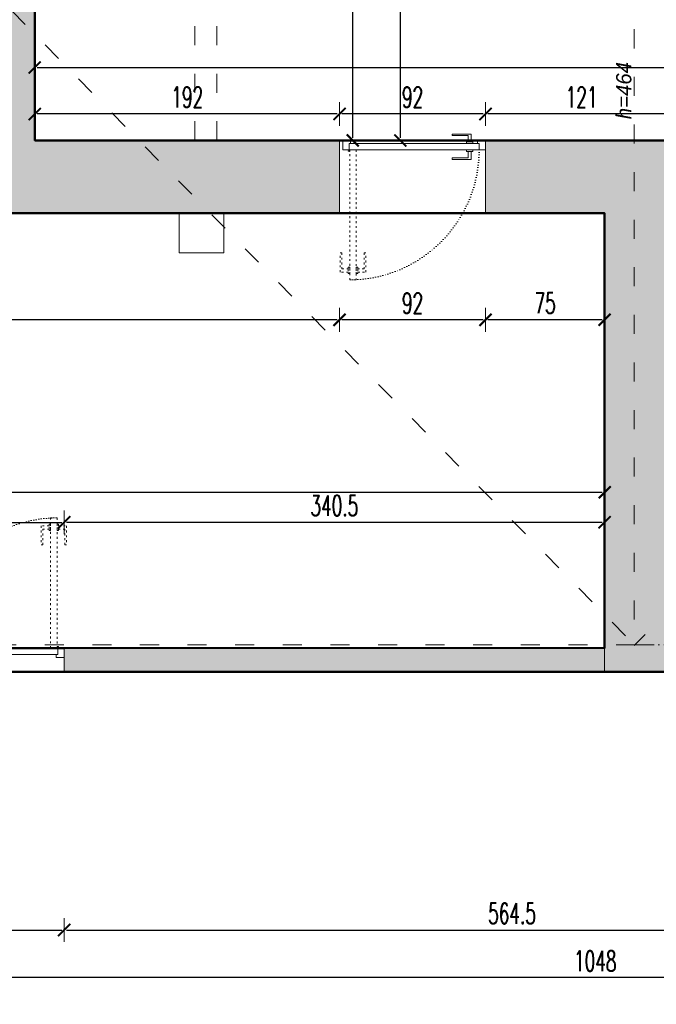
# Model space of a CAD drawing. Header units: millimetres. Extents: x -221 to 149158, y -114258 to 0.
# Tile 188 of 219: x 113538 to 113939, y -54118 to -53497. Entities that reach past the tile are written whole.
import ezdxf

# ---------------------------------------------------------------- set-up
doc = ezdxf.new("R2010")
doc.units = ezdxf.units.MM
for name, pattern in [('ACAD_ISO03W100', [30, 12, -18]), ('ACAD_ISO07W100', [3, 0, -3]), ('ACAD_ISO10W100', [18, 12, -3, 0, -3])]:
    doc.linetypes.add(name, pattern=pattern)
doc.layers.get('0').update_dxf_attribs({"lineweight": 0})
doc.layers.add('A-przekrycieram.ART', color=7, linetype='Continuous', lineweight=0, true_color=0xffffff)
doc.layers.add('siatka konstr..KF', color=7, linetype='ACAD_ISO10W100', lineweight=5, true_color=0x999999)
for name, color, linetype, lineweight in [('opis..KF', 250, 'Continuous', 15), ('powierzchnie', 21, 'Continuous', 50), ('stolarka_arch', 250, 'Continuous', 5), ('wymiar..KF', 12, 'Continuous', 5), ('wypełnienie istn..KF', 250, 'Continuous', 0), ('ściany ist..KF', 61, 'Continuous', 5)]:
    doc.layers.add(name, color=color, linetype=linetype, lineweight=lineweight)
doc.styles.add('ARCH', font='segoeuil.ttf')
doc.styles.add('DIM', font='simplex.shx', dxfattribs={"width": 0.6})
doc.dimstyles.new('100-STD', dxfattribs={"dimscale": 10, "dimtxt": 1.3, "dimasz": 0.15, "dimexe": 5, "dimexo": 10, "dimgap": 0.4, "dimtad": 1, "dimdec": 1, "dimrnd": 0.5, "dimdsep": 46, "dimtxsty": 'DIM', "dimblk": 'KR21', "dimcen": 1, "dimdle": 10, "dimse1": 1, "dimse2": 1, "dimclrd": 256, "dimclre": 256, "dimclrt": 256, "dimadec": 0, "dimazin": 0, "dimtfac": 1, "dimtdec": 1, "dimtmove": 2, "dimatfit": 3, "dimldrblk": 'KR21', "dimfxl": 1, "dimtvp": 5.6, "dimtolj": 1, "dimtzin": 2, "dimarcsym": 0})

# ---------------------------------------------------------------- blocks, each defined once
blk = doc.blocks.new('KR21')
at = {"ltscale": 100}
blk.add_line((0, -5), (0, 5), dxfattribs=at)
at = {"ltscale": 100, "const_width": 0.84}
blk.add_lwpolyline([(-2.5, -2.5), (2.58, 2.58)], dxfattribs=at)
blk = doc.blocks.new('*D583')
at = {"layer": 'Defpoints', "color": 0, "linetype": 'ByBlock', "transparency": 16777216}
for p in [(-202.42, -53646.29), (135612.31, -53646.29), (0, -54123.29)]:
    blk.add_point(p, dxfattribs=at)
at = {"layer": 'wymiar..KF', "linetype": 'Continuous', "lineweight": -2, "transparency": 16777216}
blk.add_line((-202.42, -54121.79), (-202.42, -53647.79), dxfattribs=at)
at = {"layer": 'wymiar..KF', "linetype": 'ByBlock', "lineweight": -2, "transparency": 16777216, "xscale": 1.5, "yscale": 1.5, "zscale": 1.5}
for p, rotation in [((-202.42, -53646.29), 90), ((-202.42, -54123.29), 270)]:
    blk.add_blockref('KR21', p, dxfattribs=dict(at, rotation=rotation))
at = {"layer": 'wymiar..KF', "linetype": 'ByBlock', "transparency": 16777216, "insert": (-212.92, -53884.79), "char_height": 13, "attachment_point": 5, "rotation": 90, "style": 'DIM'}
blk.add_mtext('\\A1;477', dxfattribs=at)
blk = doc.blocks.new('*U621')
at = {"layer": 'stolarka_arch', "linetype": 'ACAD_ISO03W100', "lineweight": 0, "ltscale": 0.1}
for points in [[(4.5, 82), (4.5, 0), (8.5, 0), (8.5, 82)], [(3.5, 77), (-1.5, 77), (-1.5, 65), (-0.5, 65), (-0.5, 75), (3.5, 75)], [(3.5, 78), (3.5, 74), (4.5, 74), (4.5, 78)], [(9.5, 78), (9.5, 74), (8.5, 74), (8.5, 78)], [(9.5, 77), (14.5, 77), (14.5, 65), (13.5, 65), (13.5, 75), (9.5, 75)]]:
    blk.add_lwpolyline(points, close=True, dxfattribs=at)
at = {"layer": 'stolarka_arch'}
for points in [[(5, -4), (5, -6), (0, -6), (0, 0), (4, 0), (4, -4), (5, -4)], [(86, 0), (4, 0), (4, -4), (86, -4)], [(81, 1), (81, 6), (69, 6), (69, 5), (79, 5), (79, 1)], [(82, 1), (78, 1), (78, 0), (82, 0)], [(85, -4), (85, -6), (90, -6), (90, 0), (86, 0), (86, -4), (85, -4)], [(81, -5), (81, -10), (69, -10), (69, -9), (79, -9), (79, -5)], [(82, -5), (78, -5), (78, -4), (82, -4)]]:
    blk.add_lwpolyline(points, close=True, dxfattribs=at)
blk.add_circle((4, 0.5), 0.5, dxfattribs=at)
at = {"layer": 'stolarka_arch', "linetype": 'ACAD_ISO07W100', "lineweight": 0, "ltscale": 0.5}
blk.add_arc((4, 0), 82, 0, 89.65063, dxfattribs=at)
blk = doc.blocks.new('*U647')
at = {"layer": 'stolarka_arch', "linetype": 'ACAD_ISO03W100', "lineweight": 0, "ltscale": 0.1}
for points in [[(4.5, 82), (4.5, 0), (8.5, 0), (8.5, 82)], [(3.5, 77), (-1.5, 77), (-1.5, 65), (-0.5, 65), (-0.5, 75), (3.5, 75)], [(3.5, 78), (3.5, 74), (4.5, 74), (4.5, 78)], [(9.5, 78), (9.5, 74), (8.5, 74), (8.5, 78)], [(9.5, 77), (14.5, 77), (14.5, 65), (13.5, 65), (13.5, 75), (9.5, 75)]]:
    blk.add_lwpolyline(points, close=True, dxfattribs=at)
at = {"layer": 'stolarka_arch'}
for points in [[(5, -4), (5, -6), (0, -6), (0, 0), (4, 0), (4, -4), (5, -4)], [(86, 0), (4, 0), (4, -4), (86, -4)], [(81, 1), (81, 6), (69, 6), (69, 5), (79, 5), (79, 1)], [(82, 1), (78, 1), (78, 0), (82, 0)], [(85, -4), (85, -6), (90, -6), (90, 0), (86, 0), (86, -4), (85, -4)], [(81, -5), (81, -10), (69, -10), (69, -9), (79, -9), (79, -5)], [(82, -5), (78, -5), (78, -4), (82, -4)]]:
    blk.add_lwpolyline(points, close=True, dxfattribs=at)
blk.add_circle((4, 0.5), 0.5, dxfattribs=at)
at = {"layer": 'stolarka_arch', "linetype": 'ACAD_ISO07W100', "lineweight": 0, "ltscale": 0.5}
blk.add_arc((4, 0), 82, 0, 89.65063, dxfattribs=at)
blk = doc.blocks.new('*D698')
at = {"layer": 'Defpoints', "color": 0, "linetype": 'ByBlock', "transparency": 16777216}
for p in [(113661.96, -53295.53), (113661.96, -53573.29), (113777.48, -53573.29)]:
    blk.add_point(p, dxfattribs=at)
at = {"layer": 'wymiar..KF', "linetype": 'Continuous', "lineweight": -2, "transparency": 16777216}
blk.add_line((113777.48, -53297.03), (113777.48, -53571.79), dxfattribs=at)
at = {"layer": 'wymiar..KF', "linetype": 'ByBlock', "lineweight": -2, "transparency": 16777216, "xscale": 1.5, "yscale": 1.5, "zscale": 1.5}
for p, rotation in [((113777.48, -53295.53), 90), ((113777.48, -53573.29), 270)]:
    blk.add_blockref('KR21', p, dxfattribs=dict(at, rotation=rotation))
at = {"layer": 'wymiar..KF', "linetype": 'ByBlock', "transparency": 16777216, "insert": (113766.98, -53434.41), "char_height": 13, "attachment_point": 5, "rotation": 90, "style": 'DIM'}
blk.add_mtext('\\A1;278', dxfattribs=at)
blk = doc.blocks.new('*D744')
at = {"layer": 'Defpoints', "color": 0, "linetype": 'ByBlock', "transparency": 16777216}
for p in [(113573.21, -53018.29), (113547.21, -53573.29), (113747.48, -53573.29)]:
    blk.add_point(p, dxfattribs=at)
at = {"layer": 'wymiar..KF', "linetype": 'Continuous', "lineweight": -2, "transparency": 16777216}
blk.add_line((113747.48, -53019.79), (113747.48, -53571.79), dxfattribs=at)
at = {"layer": 'wymiar..KF', "linetype": 'ByBlock', "lineweight": -2, "transparency": 16777216, "xscale": 1.5, "yscale": 1.5, "zscale": 1.5}
for p, rotation in [((113747.48, -53018.29), 90), ((113747.48, -53573.29), 270)]:
    blk.add_blockref('KR21', p, dxfattribs=dict(at, rotation=rotation))
at = {"layer": 'wymiar..KF', "linetype": 'ByBlock', "transparency": 16777216, "insert": (113736.98, -53295.79), "char_height": 13, "attachment_point": 5, "rotation": 90, "style": 'DIM'}
blk.add_mtext('\\A1;555', dxfattribs=at)
blk = doc.blocks.new('*D783')
at = {"layer": 'Defpoints', "color": 0, "linetype": 'ByBlock', "transparency": 16777216}
for p in [(113831.21, -53556.62), (113831.21, -53573.29), (113952.21, -53628.45)]:
    blk.add_point(p, dxfattribs=at)
at = {"layer": 'wymiar..KF', "linetype": 'Continuous', "lineweight": -2, "transparency": 16777216}
blk.add_line((113950.71, -53556.62), (113832.71, -53556.62), dxfattribs=at)
at = {"layer": 'wymiar..KF', "linetype": 'ByBlock', "lineweight": -2, "transparency": 16777216, "xscale": 1.5, "yscale": 1.5, "zscale": 1.5, "rotation": 180}
blk.add_blockref('KR21', (113831.21, -53556.62), dxfattribs=at)
at = {"layer": 'wymiar..KF', "linetype": 'ByBlock', "lineweight": -2, "transparency": 16777216, "xscale": 1.5, "yscale": 1.5, "zscale": 1.5}
blk.add_blockref('KR21', (113952.21, -53556.62), dxfattribs=at)
at = {"layer": 'wymiar..KF', "linetype": 'ByBlock', "transparency": 16777216, "insert": (113891.71, -53546.12), "char_height": 13, "attachment_point": 5, "style": 'DIM'}
blk.add_mtext('\\A1;121', dxfattribs=at)
blk = doc.blocks.new('*D784')
at = {"layer": 'Defpoints', "color": 0, "linetype": 'ByBlock', "transparency": 16777216}
for p in [(113739.21, -53556.62), (113739.21, -53573.29), (113831.21, -53573.29)]:
    blk.add_point(p, dxfattribs=at)
at = {"layer": 'wymiar..KF', "linetype": 'Continuous', "lineweight": -2, "transparency": 16777216}
blk.add_line((113829.71, -53556.62), (113740.71, -53556.62), dxfattribs=at)
at = {"layer": 'wymiar..KF', "linetype": 'ByBlock', "lineweight": -2, "transparency": 16777216, "xscale": 1.5, "yscale": 1.5, "zscale": 1.5, "rotation": 180}
blk.add_blockref('KR21', (113739.21, -53556.62), dxfattribs=at)
at = {"layer": 'wymiar..KF', "linetype": 'ByBlock', "lineweight": -2, "transparency": 16777216, "xscale": 1.5, "yscale": 1.5, "zscale": 1.5}
blk.add_blockref('KR21', (113831.21, -53556.62), dxfattribs=at)
at = {"layer": 'wymiar..KF', "linetype": 'ByBlock', "transparency": 16777216, "insert": (113785.21, -53546.12), "char_height": 13, "attachment_point": 5, "style": 'DIM'}
blk.add_mtext('\\A1;92', dxfattribs=at)
blk = doc.blocks.new('*D785')
at = {"layer": 'Defpoints', "color": 0, "linetype": 'ByBlock', "transparency": 16777216}
for p in [(113547.21, -53556.62), (113547.21, -53573.29), (113739.21, -53573.29)]:
    blk.add_point(p, dxfattribs=at)
at = {"layer": 'wymiar..KF', "linetype": 'Continuous', "lineweight": -2, "transparency": 16777216}
blk.add_line((113737.71, -53556.62), (113548.71, -53556.62), dxfattribs=at)
at = {"layer": 'wymiar..KF', "linetype": 'ByBlock', "lineweight": -2, "transparency": 16777216, "xscale": 1.5, "yscale": 1.5, "zscale": 1.5, "rotation": 180}
blk.add_blockref('KR21', (113547.21, -53556.62), dxfattribs=at)
at = {"layer": 'wymiar..KF', "linetype": 'ByBlock', "lineweight": -2, "transparency": 16777216, "xscale": 1.5, "yscale": 1.5, "zscale": 1.5}
blk.add_blockref('KR21', (113739.21, -53556.62), dxfattribs=at)
at = {"layer": 'wymiar..KF', "linetype": 'ByBlock', "transparency": 16777216, "insert": (113643.21, -53546.12), "char_height": 13, "attachment_point": 5, "style": 'DIM'}
blk.add_mtext('\\A1;192', dxfattribs=at)
blk = doc.blocks.new('*D786')
at = {"layer": 'Defpoints', "color": 0, "linetype": 'ByBlock', "transparency": 16777216}
for p in [(114994.27, -53527.31), (113547.15, -53556.68), (114994.27, -53556.57)]:
    blk.add_point(p, dxfattribs=at)
at = {"layer": 'wymiar..KF', "linetype": 'Continuous', "lineweight": -2, "transparency": 16777216}
blk.add_line((113548.65, -53527.31), (114992.77, -53527.31), dxfattribs=at)
at = {"layer": 'wymiar..KF', "linetype": 'ByBlock', "lineweight": -2, "transparency": 16777216, "xscale": 1.5, "yscale": 1.5, "zscale": 1.5, "rotation": 180}
blk.add_blockref('KR21', (113547.15, -53527.31), dxfattribs=at)
at = {"layer": 'wymiar..KF', "linetype": 'ByBlock', "lineweight": -2, "transparency": 16777216, "xscale": 1.5, "yscale": 1.5, "zscale": 1.5}
blk.add_blockref('KR21', (114994.27, -53527.31), dxfattribs=at)
at = {"layer": 'wymiar..KF', "linetype": 'ByBlock', "transparency": 16777216, "insert": (114270.71, -53516.81), "char_height": 13, "attachment_point": 5, "style": 'DIM'}
blk.add_mtext('\\A1;1447', dxfattribs=at)
blk = doc.blocks.new('*D851')
at = {"layer": 'Defpoints', "color": 0, "linetype": 'ByBlock', "transparency": 16777216}
for p in [(113831.21, -53619.29), (113906.21, -53619.29), (113831.21, -53686.44)]:
    blk.add_point(p, dxfattribs=at)
at = {"layer": 'wymiar..KF', "linetype": 'Continuous', "lineweight": -2, "transparency": 16777216}
blk.add_line((113904.71, -53686.44), (113832.71, -53686.44), dxfattribs=at)
at = {"layer": 'wymiar..KF', "linetype": 'ByBlock', "lineweight": -2, "transparency": 16777216, "xscale": 1.5, "yscale": 1.5, "zscale": 1.5, "rotation": 180}
blk.add_blockref('KR21', (113831.21, -53686.44), dxfattribs=at)
at = {"layer": 'wymiar..KF', "linetype": 'ByBlock', "lineweight": -2, "transparency": 16777216, "xscale": 1.5, "yscale": 1.5, "zscale": 1.5}
blk.add_blockref('KR21', (113906.21, -53686.44), dxfattribs=at)
at = {"layer": 'wymiar..KF', "linetype": 'ByBlock', "transparency": 16777216, "insert": (113868.71, -53675.94), "char_height": 13, "attachment_point": 5, "style": 'DIM'}
blk.add_mtext('\\A1;75', dxfattribs=at)
blk = doc.blocks.new('*D852')
at = {"layer": 'Defpoints', "color": 0, "linetype": 'ByBlock', "transparency": 16777216}
for p in [(113739.21, -53619.29), (113831.21, -53619.29), (113739.21, -53686.44)]:
    blk.add_point(p, dxfattribs=at)
at = {"layer": 'wymiar..KF', "linetype": 'Continuous', "lineweight": -2, "transparency": 16777216}
blk.add_line((113829.71, -53686.44), (113740.71, -53686.44), dxfattribs=at)
at = {"layer": 'wymiar..KF', "linetype": 'ByBlock', "lineweight": -2, "transparency": 16777216, "xscale": 1.5, "yscale": 1.5, "zscale": 1.5, "rotation": 180}
blk.add_blockref('KR21', (113739.21, -53686.44), dxfattribs=at)
at = {"layer": 'wymiar..KF', "linetype": 'ByBlock', "lineweight": -2, "transparency": 16777216, "xscale": 1.5, "yscale": 1.5, "zscale": 1.5}
blk.add_blockref('KR21', (113831.21, -53686.44), dxfattribs=at)
at = {"layer": 'wymiar..KF', "linetype": 'ByBlock', "transparency": 16777216, "insert": (113785.21, -53675.94), "char_height": 13, "attachment_point": 5, "style": 'DIM'}
blk.add_mtext('\\A1;92', dxfattribs=at)
blk = doc.blocks.new('*D853')
at = {"layer": 'Defpoints', "color": 0, "linetype": 'ByBlock', "transparency": 16777216}
for p in [(113047.25, -53619.29), (113739.21, -53619.29), (113047.25, -53686.44)]:
    blk.add_point(p, dxfattribs=at)
at = {"layer": 'wymiar..KF', "linetype": 'Continuous', "lineweight": -2, "transparency": 16777216}
blk.add_line((113737.71, -53686.44), (113048.75, -53686.44), dxfattribs=at)
at = {"layer": 'wymiar..KF', "linetype": 'ByBlock', "lineweight": -2, "transparency": 16777216, "xscale": 1.5, "yscale": 1.5, "zscale": 1.5, "rotation": 180}
blk.add_blockref('KR21', (113047.25, -53686.44), dxfattribs=at)
at = {"layer": 'wymiar..KF', "linetype": 'ByBlock', "lineweight": -2, "transparency": 16777216, "xscale": 1.5, "yscale": 1.5, "zscale": 1.5}
blk.add_blockref('KR21', (113739.21, -53686.44), dxfattribs=at)
at = {"layer": 'wymiar..KF', "linetype": 'ByBlock', "transparency": 16777216, "insert": (113393.23, -53675.94), "char_height": 13, "attachment_point": 5, "style": 'DIM'}
blk.add_mtext('\\A1;692', dxfattribs=at)
blk = doc.blocks.new('*D871')
at = {"layer": 'Defpoints', "color": 0, "linetype": 'ByBlock', "transparency": 16777216}
for p in [(113565.67, -53814.13), (113475.67, -53893.3), (113565.67, -53893.29)]:
    blk.add_point(p, dxfattribs=at)
at = {"layer": 'wymiar..KF', "linetype": 'Continuous', "lineweight": -2, "transparency": 16777216}
blk.add_line((113477.17, -53814.13), (113564.17, -53814.13), dxfattribs=at)
at = {"layer": 'wymiar..KF', "linetype": 'ByBlock', "lineweight": -2, "transparency": 16777216, "xscale": 1.5, "yscale": 1.5, "zscale": 1.5, "rotation": 180}
blk.add_blockref('KR21', (113475.67, -53814.13), dxfattribs=at)
at = {"layer": 'wymiar..KF', "linetype": 'ByBlock', "lineweight": -2, "transparency": 16777216, "xscale": 1.5, "yscale": 1.5, "zscale": 1.5}
blk.add_blockref('KR21', (113565.67, -53814.13), dxfattribs=at)
at = {"layer": 'wymiar..KF', "linetype": 'ByBlock', "transparency": 16777216, "insert": (113520.67, -53803.63), "char_height": 13, "attachment_point": 5, "style": 'DIM'}
blk.add_mtext('\\A1;90', dxfattribs=at)
blk = doc.blocks.new('*D872')
at = {"layer": 'Defpoints', "color": 0, "linetype": 'ByBlock', "transparency": 16777216}
for p in [(113906.21, -53814.07), (113565.67, -53893.29), (113906.21, -53893.29)]:
    blk.add_point(p, dxfattribs=at)
at = {"layer": 'wymiar..KF', "linetype": 'Continuous', "lineweight": -2, "transparency": 16777216}
blk.add_line((113567.17, -53814.07), (113904.71, -53814.07), dxfattribs=at)
at = {"layer": 'wymiar..KF', "linetype": 'ByBlock', "lineweight": -2, "transparency": 16777216, "xscale": 1.5, "yscale": 1.5, "zscale": 1.5, "rotation": 180}
blk.add_blockref('KR21', (113565.67, -53814.07), dxfattribs=at)
at = {"layer": 'wymiar..KF', "linetype": 'ByBlock', "lineweight": -2, "transparency": 16777216, "xscale": 1.5, "yscale": 1.5, "zscale": 1.5}
blk.add_blockref('KR21', (113906.21, -53814.07), dxfattribs=at)
at = {"layer": 'wymiar..KF', "linetype": 'ByBlock', "transparency": 16777216, "insert": (113735.94, -53803.57), "char_height": 13, "attachment_point": 5, "style": 'DIM'}
blk.add_mtext('\\A1;340.5', dxfattribs=at)
blk = doc.blocks.new('*D873')
at = {"layer": 'Defpoints', "color": 0, "linetype": 'ByBlock', "transparency": 16777216}
for p in [(113906.27, -53795.16), (111186.67, -53814.3), (113906.27, -53814.01)]:
    blk.add_point(p, dxfattribs=at)
at = {"layer": 'wymiar..KF', "linetype": 'Continuous', "lineweight": -2, "transparency": 16777216}
blk.add_line((111188.17, -53795.16), (113904.77, -53795.16), dxfattribs=at)
at = {"layer": 'wymiar..KF', "linetype": 'ByBlock', "lineweight": -2, "transparency": 16777216, "xscale": 1.5, "yscale": 1.5, "zscale": 1.5, "rotation": 180}
blk.add_blockref('KR21', (111186.67, -53795.16), dxfattribs=at)
at = {"layer": 'wymiar..KF', "linetype": 'ByBlock', "lineweight": -2, "transparency": 16777216, "xscale": 1.5, "yscale": 1.5, "zscale": 1.5}
blk.add_blockref('KR21', (113906.27, -53795.16), dxfattribs=at)
at = {"layer": 'wymiar..KF', "linetype": 'ByBlock', "transparency": 16777216, "insert": (112546.47, -53784.66), "char_height": 13, "attachment_point": 5, "style": 'DIM'}
blk.add_mtext('\\A1;2719.5', dxfattribs=at)
blk = doc.blocks.new('*D874')
at = {"layer": 'Defpoints', "color": 0, "linetype": 'ByBlock', "transparency": 16777216}
for p in [(113376.35, -54101.11), (113376.35, -54210.31), (114424.35, -54236.62)]:
    blk.add_point(p, dxfattribs=at)
at = {"layer": 'wymiar..KF', "linetype": 'Continuous', "lineweight": -2, "transparency": 16777216}
blk.add_line((114422.85, -54101.11), (113377.85, -54101.11), dxfattribs=at)
at = {"layer": 'wymiar..KF', "linetype": 'ByBlock', "lineweight": -2, "transparency": 16777216, "xscale": 1.5, "yscale": 1.5, "zscale": 1.5, "rotation": 180}
blk.add_blockref('KR21', (113376.35, -54101.11), dxfattribs=at)
at = {"layer": 'wymiar..KF', "linetype": 'ByBlock', "lineweight": -2, "transparency": 16777216, "xscale": 1.5, "yscale": 1.5, "zscale": 1.5}
blk.add_blockref('KR21', (114424.35, -54101.11), dxfattribs=at)
at = {"layer": 'wymiar..KF', "linetype": 'ByBlock', "transparency": 16777216, "insert": (113900.35, -54090.61), "char_height": 13, "attachment_point": 5, "style": 'DIM'}
blk.add_mtext('\\A1;1048', dxfattribs=at)
blk = doc.blocks.new('*D888')
at = {"layer": 'Defpoints', "color": 0, "linetype": 'ByBlock', "transparency": 16777216}
for p in [(113475.67, -53908.3), (113565.67, -53908.3), (113565.67, -54071.11)]:
    blk.add_point(p, dxfattribs=at)
at = {"layer": 'wymiar..KF', "linetype": 'Continuous', "lineweight": -2, "transparency": 16777216}
blk.add_line((113477.17, -54071.11), (113564.17, -54071.11), dxfattribs=at)
at = {"layer": 'wymiar..KF', "linetype": 'ByBlock', "lineweight": -2, "transparency": 16777216, "xscale": 1.5, "yscale": 1.5, "zscale": 1.5, "rotation": 180}
blk.add_blockref('KR21', (113475.67, -54071.11), dxfattribs=at)
at = {"layer": 'wymiar..KF', "linetype": 'ByBlock', "lineweight": -2, "transparency": 16777216, "xscale": 1.5, "yscale": 1.5, "zscale": 1.5}
blk.add_blockref('KR21', (113565.67, -54071.11), dxfattribs=at)
at = {"layer": 'wymiar..KF', "linetype": 'ByBlock', "transparency": 16777216, "insert": (113520.67, -54060.61), "char_height": 13, "attachment_point": 5, "style": 'DIM'}
blk.add_mtext('\\A1;90', dxfattribs=at)
blk = doc.blocks.new('*D889')
at = {"layer": 'Defpoints', "color": 0, "linetype": 'ByBlock', "transparency": 16777216}
for p in [(113565.67, -53908.3), (114130.16, -53908.3), (114130.16, -54071.11)]:
    blk.add_point(p, dxfattribs=at)
at = {"layer": 'wymiar..KF', "linetype": 'Continuous', "lineweight": -2, "transparency": 16777216}
blk.add_line((113567.17, -54071.11), (114128.66, -54071.11), dxfattribs=at)
at = {"layer": 'wymiar..KF', "linetype": 'ByBlock', "lineweight": -2, "transparency": 16777216, "xscale": 1.5, "yscale": 1.5, "zscale": 1.5, "rotation": 180}
blk.add_blockref('KR21', (113565.67, -54071.11), dxfattribs=at)
at = {"layer": 'wymiar..KF', "linetype": 'ByBlock', "lineweight": -2, "transparency": 16777216, "xscale": 1.5, "yscale": 1.5, "zscale": 1.5}
blk.add_blockref('KR21', (114130.16, -54071.11), dxfattribs=at)
at = {"layer": 'wymiar..KF', "linetype": 'ByBlock', "transparency": 16777216, "insert": (113847.91, -54060.61), "char_height": 13, "attachment_point": 5, "style": 'DIM'}
blk.add_mtext('\\A1;564.5', dxfattribs=at)
blk = doc.blocks.new('*U1674')
at = {"layer": 'A-przekrycieram.ART'}
h = blk.add_hatch(color=256, dxfattribs=at)
h.dxf.hatch_style = 1
h.paths.add_polyline_path([(0, 4200), (5940, 4200), (5940, 0), (0, 0)])
h.paths.add_polyline_path([(200, 4100), (5840, 4100), (5840, 100), (200, 100)], flags=16)

msp = doc.modelspace()

# ---------------------------------------------------------------- hatches: boundary and pattern name
at = {"layer": 'wypełnienie istn..KF', "true_color": 0xc8c8c8}
h = msp.add_hatch(color=9, dxfattribs=at)
h.dxf.hatch_style = 1
h.paths.add_polyline_path([(108621.32, -54556.29), (108621.32, -54169.29), (108699.61, -54169.29), (108699.61, -54010.29), (108653.61, -54010.29), (108653.61, -54123.29), (108575.32, -54123.29), (108575.32, -54575.38), (108797.88, -54797.35), (109687.5, -54797.35), (109687.5, -54751.3), (108816.9, -54751.35)])
h.paths.add_polyline_path([(108699.61, -53600.29), (108621.32, -53600.29), (108621.32, -53431.29), (108575.32, -53431.29), (108575.32, -53646.29), (108653.61, -53646.29), (108653.61, -53760.29), (108699.61, -53760.29)])
h.paths.add_polyline_path([(108621.32, -53093.29), (108575.32, -53093.29), (108575.32, -53259.29), (108621.32, -53259.29)])
h.paths.add_polyline_path([(108621.32, -51409.29), (108971.72, -51409.29), (108971.72, -51363.29), (108575.32, -51363.29), (108575.32, -52921.29), (108621.32, -52921.29)])
h.paths.add_polyline_path([(109601.32, -51363.29), (109222.72, -51363.29), (109222.72, -51409.29), (109555.27, -51409.29), (109555.27, -52073.53), (109601.32, -52073.53)])
h.paths.add_polyline_path([(109601.32, -52245.53), (109555.32, -52245.53), (109555.32, -52435.53), (109601.32, -52435.53)])
h.paths.add_polyline_path([(109601.32, -52607.53), (109555.32, -52607.53), (109555.32, -52988.29), (109027.27, -52988.29), (109027.27, -53028.29), (109069.27, -53028.29), (109069.27, -53609.29), (109611.17, -53609.29), (109611.17, -53594.29), (109099.17, -53594.29), (109099.17, -53018.29), (109767.17, -53018.29), (109767.17, -53594.29), (109700.17, -53594.29), (109700.17, -53609.29), (109797.17, -53609.29), (109797.17, -53018.29), (109947.49, -53018.29), (109947.49, -52972.29), (109601.32, -52972.29)])
h.paths.add_polyline_path([(110317.49, -52972.29), (110065.49, -52972.29), (110065.49, -53018.29), (110317.49, -53018.29)])
h.paths.add_polyline_path([(110677.49, -52972.29), (110435.49, -52972.29), (110435.49, -53018.29), (110677.49, -53018.29)])
h.paths.add_polyline_path([(111422.74, -52972.29), (110795.49, -52972.29), (110795.49, -53018.29), (111156.67, -53018.29), (111156.67, -53706.3), (111191.67, -53706.3), (111191.67, -53619.29), (111700.84, -53619.29), (111700.84, -53572.29), (111191.67, -53572.29), (111190.67, -53018.29), (111422.74, -53018.29)])
h.paths.add_polyline_path([(111692.74, -52972.29), (111540.74, -52972.29), (111540.74, -53018.29), (111692.74, -53018.29)], flags=17)
h.paths.add_polyline_path([(111962.74, -52972.29), (111810.74, -52972.29), (111810.74, -53018.29), (111962.74, -53018.29)])
h.paths.add_polyline_path([(112232.74, -52972.29), (112080.74, -52972.29), (112080.74, -53018.29), (112232.74, -53018.29)], flags=17)
h.paths.add_polyline_path([(112592.74, -52972.29), (112350.74, -52972.29), (112350.74, -53018.29), (112534.67, -53018.29), (112534.67, -53572.29), (111790.84, -53572.29), (111790.84, -53619.29), (112582.05, -53619.29), (112582.05, -53572.29), (112564.67, -53572.29), (112564.67, -53018.29), (112592.74, -53018.29)])
h.paths.add_polyline_path([(112859.25, -52972.29), (112710.74, -52972.29), (112710.74, -53018.29), (112812.67, -53018.29), (112812.67, -53572.29), (112682.01, -53572.29), (112682.01, -53619.29), (112859.21, -53619.29), (112859.29, -53018.29), (112859.21, -53016.51)])
h.paths.add_polyline_path([(113070.21, -52735.21), (113024.21, -52735.21), (113024.21, -52972.29), (113006.25, -52972.29), (113006.25, -53018.29), (113357.89, -53018.29), (113514.25, -53018.29), (113514.25, -53572.29), (113154.25, -53572.29), (113154.25, -53604.29), (113047.25, -53604.29), (113047.25, -53619.29), (113514.25, -53619.29), (113532.49, -53619.29), (113739.21, -53619.29), (113739.21, -53573.29), (113547.21, -53573.29), (113547.21, -53018.29), (113573.21, -53018.29), (113573.21, -52978.29), (113505.87, -52978.29), (113333.21, -52978.29), (113333.21, -53000.79), (113070.21, -53000.79)])
h.paths.add_polyline_path([(110037.5, -54751.35), (109805.5, -54751.35), (109805.5, -54797.35), (110037.5, -54797.35)])
h.paths.add_polyline_path([(110407.49, -54751.35), (110155.5, -54751.35), (110155.5, -54797.35), (110407.49, -54797.35)])
h.paths.add_polyline_path([(110767.49, -54751.86), (110615.67, -54751.3), (110615.67, -53908.3), (111209.21, -53908.3), (111209.17, -53893.3), (111186.67, -53893.3), (111186.67, -53806.3), (111156.67, -53806.3), (111156.67, -53878.3), (110585.67, -53878.3), (110585.67, -54751.3), (110525.49, -54751.3), (110525.49, -54798.07), (110767.49, -54797.86)])
h.paths.add_polyline_path([(111152.74, -54751.24), (110885.49, -54751.3), (110885.49, -54798.07), (111152.74, -54798.01)], flags=17)
h.paths.add_polyline_path([(111448.24, -54751.35), (111402.24, -54751.3), (111402.25, -53908.3), (112060.16, -53908.3), (112060.16, -53893.3), (111319.17, -53893.29), (111319.21, -53908.3), (111372.24, -53908.3), (111372.24, -54751.24), (111270.74, -54751.24), (111270.74, -54797.24), (111402.24, -54797.24), (111402.24, -54924.3), (111730.12, -54924.3), (111730.12, -54878.3), (111448.24, -54878.3)])
h.paths.add_polyline_path([(112281.24, -54804.3), (112412.74, -54804.3), (112412.74, -54758.3), (112311.35, -54758.3), (112311.63, -53908.24), (112476.21, -53908.29), (112476.21, -53893.3), (112150.16, -53893.3), (112150.16, -53908.19), (112281.24, -53907.94), (112281.24, -54758.24), (112235.24, -54758.3), (112235.24, -54878.3), (111981.12, -54877.52), (111981.12, -54924.3), (112281.24, -54924.3)])
h.paths.add_polyline_path([(112772.74, -54758.3), (112530.74, -54758.3), (112530.74, -54804.3), (112772.74, -54804.3)])
h.paths.add_polyline_path([(113107.72, -54758.3), (112890.74, -54758.3), (112890.74, -54804.3), (113107.72, -54804.3)], flags=17)
h.paths.add_polyline_path([(113502.69, -54758.3), (113376.35, -54758.3), (113376.35, -53908.3), (113475.67, -53908.3), (113475.67, -53893.29), (112566.21, -53893.29), (112566.21, -53908.3), (113346.35, -53908.3), (113346.35, -54758.3), (113225.72, -54758.3), (113225.72, -54804.3), (113502.69, -54804.3)])
h.paths.add_polyline_path([(113866.39, -54758.3), (113620.69, -54758.3), (113620.69, -54804.3), (113866.39, -54804.3)], flags=17)
h.paths.add_polyline_path([(115042.21, -54582.38), (115042.21, -54126.29), (114952.21, -54126.29), (114952.21, -54017.3), (114906.21, -54017.3), (114906.21, -54172.29), (114999.01, -54172.29), (114998.76, -54565.78), (114811.39, -54758.3), (114454.39, -54758.3), (114454.39, -54101.32), (114448.71, -54097.29), (114389.96, -54055.65), (114389.96, -54059.54), (114375.96, -54059.54), (114375.96, -54045.72), (114201.96, -53922.37), (114201.96, -53926.27), (114187.96, -53926.27), (114187.96, -53912.45), (114117.21, -53862.29), (113952.21, -53862.29), (113952.21, -53573.29), (113831.21, -53573.29), (113831.21, -53619.29), (113906.21, -53619.29), (113906.21, -53893.29), (113565.67, -53893.29), (113565.67, -53908.3), (114130.16, -53908.3), (114424.35, -54116.85), (114424.35, -54246.22), (114424.35, -54758.3), (113984.39, -54758.3), (113984.39, -54804.3), (114819.71, -54804.3)])
h.paths.add_polyline_path([(115040.21, -52987.29), (114828.21, -52987.29), (114828.21, -52730.03), (114782.21, -52730.03), (114782.21, -53033.29), (114994.21, -53033.29), (114994.21, -53609.29), (114906.21, -53609.29), (114906.21, -53766.29), (114952.21, -53766.29), (114952.21, -53655.29), (115040.21, -53655.29)])
h.paths.add_polyline_path([(114828.21, -52374.86), (114782.21, -52374.86), (114782.21, -52612.03), (114828.21, -52612.03)])
h.paths.add_polyline_path([(114828.21, -52001.59), (114782.21, -52001.59), (114782.21, -52256.86), (114828.21, -52256.86)])
h.paths.add_polyline_path([(114828.21, -51646.09), (114782.21, -51646.09), (114782.21, -51883.59), (114828.21, -51883.59)])
h.paths.add_polyline_path([(114828.21, -51363.29), (114051.21, -51363.29), (114051.21, -51409.29), (114418.71, -51409.29), (114418.71, -51436.29), (114626.21, -51436.29), (114626.21, -51409.29), (114782.21, -51409.29), (114782.21, -51528.09), (114828.21, -51528.09)])
h.paths.add_polyline_path([(113801.21, -51363.29), (113024.21, -51363.29), (113024.21, -51891.89), (113070.21, -51891.89), (113070.21, -51409.29), (113801.21, -51409.29)])
h.paths.add_polyline_path([(113070.21, -52009.89), (113024.21, -52009.89), (113024.21, -52258.44), (113070.21, -52258.44)])
h.paths.add_polyline_path([(113070.21, -52376.44), (113024.21, -52376.44), (113024.21, -52617.21), (113070.21, -52617.21)])

# ---------------------------------------------------------------- linework, layer by layer
at = {"linetype": 'ACAD_ISO03W100'}
for p, q in [((113924.96, -51283.29), (113924.96, -53891.79)), ((113647.96, -53573.29), (113647.96, -51409.29)), ((113661.96, -53573.29), (113661.96, -51409.29)), ((112944.21, -52892.29), (113924.96, -53891.29)), ((114905.71, -52907.09), (113924.96, -53891.79)), ((113925.45, -53891.29), (109507.6, -53891.29))]:
    msp.add_line(p, q, dxfattribs=at)
for p, q in [((113831.21, -53573.29), (113831.21, -53604.3)), ((113638.21, -53644.29), (113638.21, -53619.29)), ((113666.21, -53619.29), (113666.21, -53644.29)), ((113666.21, -53619.29), (113666.21, -53644.29)), ((113666.21, -53644.29), (113638.21, -53644.29)), ((113666.21, -53644.29), (113638.21, -53644.29)), ((113906.21, -53653.29), (113906.21, -53668.29)), ((113906.21, -53653.3), (113906.21, -53908.29))]:
    msp.add_line(p, q)
at = {"layer": 'powierzchnie', "linetype": 'ByBlock'}
for points in [[(114505.81, -51436.29), (114505.81, -53307.29), (114717.89, -53307.29), (114717.89, -53609.29), (114491.71, -53609.29), (114491.71, -53649.29), (114717.89, -53649.29), (114717.89, -54131.79), (114635.21, -54131.79), (114635.21, -54172.29), (114717.89, -54172.29), (114717.89, -54456.66), (114690.99, -54484.3), (114454.39, -54484.3), (114454.39, -54101.32), (114117.21, -53862.29), (113952.21, -53862.29), (113952.21, -53573.29), (113547.21, -53573.29), (113547.21, -53018.29), (113573.21, -53018.29), (113573.21, -52978.29)], [(111186.67, -53893.3), (111186.67, -53706.3), (111191.67, -53706.3), (111191.67, -53619.29), (111700.84, -53619.29), (111790.84, -53619.29), (112582.05, -53619.29), (112682.01, -53619.29), (112859.21, -53619.32), (113047.25, -53619.29), (113739.21, -53619.29), (113831.21, -53619.29), (113906.21, -53619.29), (113906.21, -53893.29), (113565.67, -53893.3), (113475.67, -53893.3), (112566.21, -53893.3), (112476.21, -53893.29), (112150.16, -53893.3), (112060.16, -53893.18), (111319.21, -53893.29), (111209.17, -53893.29), (111186.67, -53893.3)], [(113376.35, -53908.3), (114130.16, -53908.3), (114424.35, -54119.91), (114424.35, -54484.3), (113376.35, -54484.3), (113376.35, -53908.3)]]:
    msp.add_lwpolyline(points, dxfattribs=at)
at = {"layer": 'siatka konstr..KF', "color": 18, "lineweight": 9, "true_color": 0x000000}
msp.add_line((113925.45, -53891.29), (114136.96, -53891.79), dxfattribs=at)
at = {"layer": 'ściany ist..KF', "linetype": 'ByBlock'}
for q in [(113952.21, -53573.29), (113831.21, -53619.29)]:
    msp.add_line((113831.21, -53573.29), q, dxfattribs=at)
for points in [[(113505.87, -52978.29), (113573.21, -52978.29), (113573.21, -53018.29), (113547.21, -53018.29), (113547.21, -53573.29), (113739.21, -53573.29), (113739.21, -53619.29), (113505.87, -53619.29)], [(114454.39, -54101.32), (114389.96, -54055.65), (114389.96, -54059.54), (114375.96, -54059.54), (114375.96, -54045.72), (114201.96, -53922.37), (114201.96, -53926.27), (114187.96, -53926.27), (114187.96, -53912.45), (114117.21, -53862.29), (113952.21, -53862.29), (113952.21, -53573.29), (113831.21, -53573.29), (113831.21, -53619.29), (113906.21, -53619.29), (113906.21, -53893.29), (113565.67, -53893.29), (113565.67, -53908.3), (114130.16, -53908.3), (114424.35, -54116.85), (114424.35, -54758.3), (113984.39, -54758.3), (113984.39, -54804.3)], [(113906.21, -53908.3), (114130.16, -53908.3)]]:
    msp.add_lwpolyline(points, dxfattribs=at)

# ---------------------------------------------------------------- block references
at = {"xscale": 2, "yscale": 2, "zscale": 2}
msp.add_blockref('*U1674', (106304.86, -56225.76), dxfattribs=at)
at = {"layer": 'stolarka_arch', "xscale": -1, "rotation": 180}
msp.add_blockref('*U621', (113741.21, -53579.29), dxfattribs=at)
at = {"layer": 'stolarka_arch', "xscale": -1}
msp.add_blockref('*U647', (113565.67, -53893.3), dxfattribs=at)

# ---------------------------------------------------------------- texts
at = {"layer": 'opis..KF', "insert": (113918.38, -53541.93), "char_height": 9.6, "attachment_point": 5, "rotation": 90, "style": 'ARCH'}
msp.add_mtext_dynamic_manual_height_columns('{\\fCentury Gothic|b0|i1|c238|p34;h=464}', width=156.7001, gutter_width=70, heights=[0], dxfattribs=at)

# ---------------------------------------------------------------- dimensions: what is measured, and where the dimension line sits
at = {"layer": 'wymiar..KF', "linetype": 'ByBlock'}
for base, p1, p2, picture, middle in [((113747.48, -53573.29), (113573.21, -53018.29), (113547.21, -53573.29), '*D744', (113736.98, -53295.79)), ((113777.48, -53573.29), (113661.96, -53295.53), (113661.96, -53573.29), '*D698', (113766.98, -53434.41)), ((-202.42, -53646.29), (0, -54123.29), (135612.31, -53646.29), '*D583', (-212.92, -53884.79))]:
    dim = msp.add_linear_dim(base=base, p1=p1, p2=p2, angle=90, dimstyle='100-STD', override={"dimfxl": 8, "dimfxlon": 1}, dxfattribs=at)
    dim.commit()
    dim.dimension.update_dxf_attribs({"geometry": picture, "text_midpoint": middle})
for base, p1, p2, override, picture, middle in [((114994.27, -53527.31), (113547.15, -53556.68), (114994.27, -53556.57), {"dimfxl": 8, "dimfxlon": 1}, '*D786', (114270.71, -53516.81)), ((113547.21, -53556.62), (113739.21, -53573.29), (113547.21, -53573.29), {"dimfxl": 8, "dimfxlon": 1}, '*D785', (113643.21, -53546.12)), ((113739.21, -53556.62), (113831.21, -53573.29), (113739.21, -53573.29), {"dimfxl": 8, "dimfxlon": 1}, '*D784', (113785.21, -53546.12)), ((113831.21, -53556.62), (113952.21, -53628.45), (113831.21, -53573.29), {"dimfxl": 8, "dimfxlon": 1}, '*D783', (113891.71, -53546.12)), ((113047.25, -53686.44), (113739.21, -53619.29), (113047.25, -53619.29), {"dimfxl": 8, "dimfxlon": 1}, '*D853', (113393.23, -53675.94)), ((113739.21, -53686.44), (113831.21, -53619.29), (113739.21, -53619.29), {"dimfxl": 8, "dimfxlon": 1}, '*D852', (113785.21, -53675.94)), ((113831.21, -53686.44), (113906.21, -53619.29), (113831.21, -53619.29), {"dimfxl": 8, "dimfxlon": 1}, '*D851', (113868.71, -53675.94)), ((113906.27, -53795.16), (111186.67, -53814.3), (113906.27, -53814.01), {"dimfxl": 8, "dimfxlon": 1}, '*D873', (112546.47, -53784.66)), ((113565.67, -53814.13), (113475.67, -53893.3), (113565.67, -53893.29), {"dimtmove": 1, "dimfxl": 8, "dimfxlon": 1}, '*D871', (113520.67, -53803.63)), ((113906.21, -53814.07), (113565.67, -53893.29), (113906.21, -53893.29), {"dimtmove": 1, "dimfxl": 8, "dimfxlon": 1}, '*D872', (113735.94, -53803.57)), ((113565.67, -54071.11), (113475.67, -53908.3), (113565.67, -53908.3), {"dimfxl": 8, "dimfxlon": 1}, '*D888', (113520.67, -54060.61)), ((114130.16, -54071.11), (113565.67, -53908.3), (114130.16, -53908.3), {"dimfxl": 8, "dimfxlon": 1}, '*D889', (113847.91, -54060.61)), ((113376.35, -54101.11), (114424.35, -54236.62), (113376.35, -54210.31), {"dimfxl": 8, "dimfxlon": 1}, '*D874', (113900.35, -54090.61))]:
    dim = msp.add_linear_dim(base=base, p1=p1, p2=p2, dimstyle='100-STD', override=override, dxfattribs=at)
    dim.commit()
    dim.dimension.update_dxf_attribs({"geometry": picture, "text_midpoint": middle})

doc.saveas('drawing.dxf')
